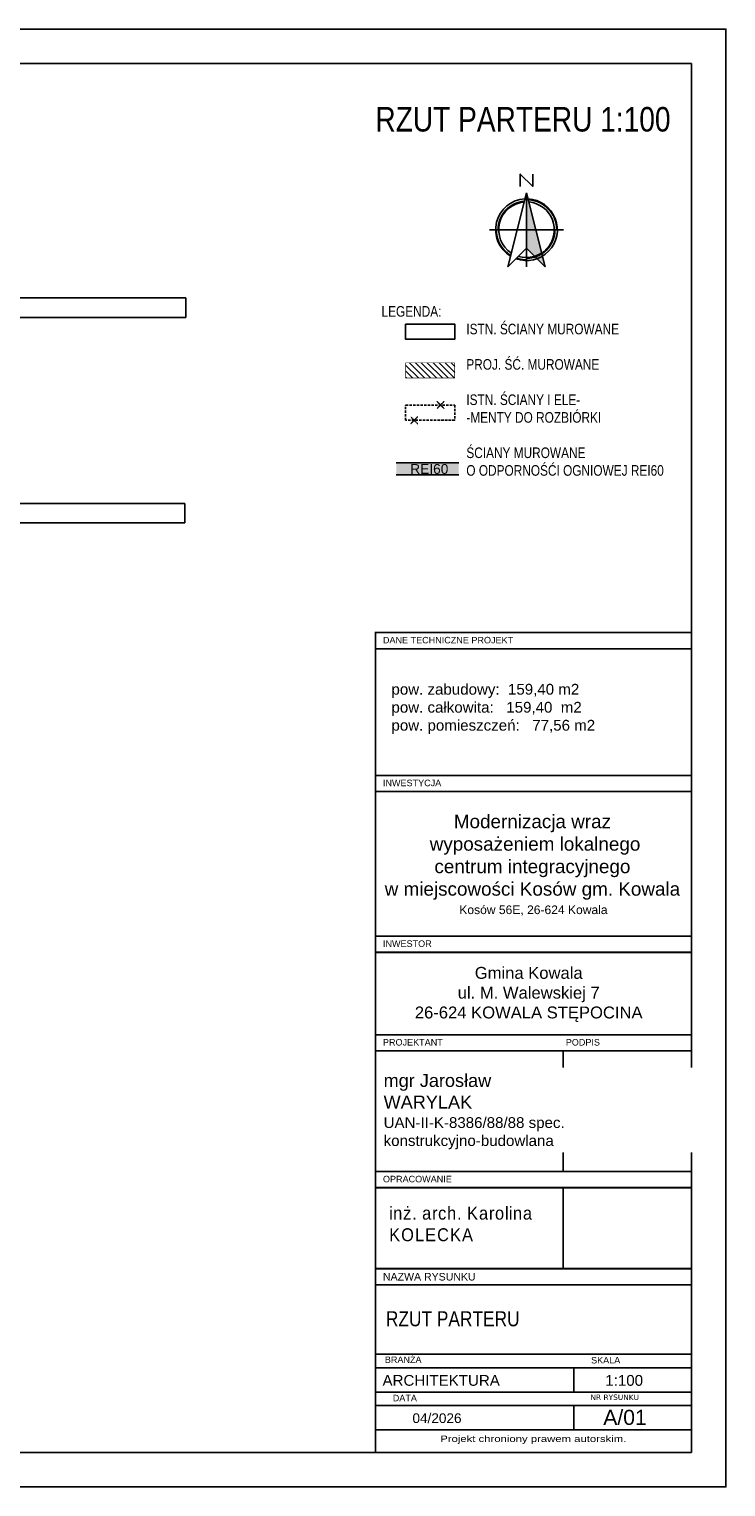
# Model space of a CAD drawing. Header units: millimetres. Extents: x -5941 to 19721, y -9230 to 6433.
# Tile 128 of 204: x 6513 to 7933, y -5037 to -2067. Entities that reach past the tile are written whole.
import ezdxf
from ezdxf.enums import TextEntityAlignment as Align

# ---------------------------------------------------------------- set-up
doc = ezdxf.new("R2010")
doc.units = ezdxf.units.MM
doc.linetypes.add('HIDDEN', pattern=[0.375, 0.25, -0.125])
doc.layers.add('.OPIS', color=62, linetype='Continuous', lineweight=5)
doc.layers.add('wzorki', color=9, linetype='Continuous', lineweight=5)
for name, color, linetype in [('A-KK-ODDYMIANIE', 11, 'Continuous'), ('A_likkwidacja', 8, 'HIDDEN'), ('A_opis', 1, 'Continuous'), ('A_OPIS_PPOŻ', 1, 'Continuous'), ('A_schody', 3, 'Continuous'), ('A_sciana', 2, 'Continuous'), ('A_scianazew', 42, 'Continuous'), ('a_sciany nowe', 2, 'Continuous'), ('ceco.net 3', 7, 'Continuous'), ('O_tabelka', 3, 'Continuous')]:
    doc.layers.add(name, color=color, linetype=linetype)
doc.styles.add('ARIAL', font='arial.ttf', dxfattribs={"width": 0.8})
doc.styles.add('dar-styl', font='arial.ttf')
doc.styles.add('Opisowy', font='arial.ttf', dxfattribs={"width": 0.8})
doc.styles.get("Standard").update_dxf_attribs({"font": 'arial.ttf'})
doc.styles.add('verdena', font='verdana.ttf')

# ---------------------------------------------------------------- blocks, each defined once
blk = doc.blocks.new('Ceco[1].NET-Symbols-North-Arrows-Tm-3')
at = {"layer": 'ceco.net 3'}
for p, q in [((0, 7.99), (0, 0)), ((-4, 4), (4, 4))]:
    blk.add_line(p, q, dxfattribs=at)
blk.add_lwpolyline([(-0.67, 8.66), (-0.67, 9.99), (0.67, 8.66), (0.67, 9.99)], dxfattribs=at)
blk.add_lwpolyline([(0, 7.99), (2, 0), (0, 2), (-2, 0)], close=True, dxfattribs=at)
for points, const_width in [([(-0.23, 7.07, 0.392385), (-3.08, 4, 1)], 0.166), ([(3.25, 4, 0.414214), (0, 7.24, 1)], 0.167), ([(-1.69, 1.22, -0.261393), (-3.25, 4, -1)], 0.167), ([(3.08, 4, -0.414214), (0, 0.92, -1)], 0.166), ([(0, 0.75, -0.083997), (-1.07, 0.93, -1)], 0.167)]:
    blk.add_lwpolyline(points, format="xyb", dxfattribs=dict(at, const_width=const_width))
for radius, start, end in [(3.33, 92.8842, 239.0434), (3, 94.8313, 237.0962), (3.33, 250.1041, 87.1158), (3, 253.1255, 85.1687)]:
    blk.add_arc((0, 4), radius, start, end, dxfattribs=at)
blk.add_solid([(0, 7.99), (2, 0), (0, 2)], dxfattribs=at)

msp = doc.modelspace()

# ---------------------------------------------------------------- hatches: boundary and pattern name
at = {"layer": 'wzorki'}
h = msp.add_hatch(dxfattribs=at)
h.set_pattern_fill('ANSI31', color=256, scale=2.7, angle=90)
h.set_pattern_definition([(135, (-79968.752, -9010.356), (-6.0616729, -6.0616729), [])])
h.paths.add_polyline_path([(7280.092, -2778.103), (7358.494, -2778.103), (7358.494, -2747.366), (7345.894, -2747.366), (7280.092, -2747.366)])
h.paths.add_polyline_path([(7358.494, -2778.103), (7380.094, -2778.103), (7380.094, -2747.366), (7358.494, -2747.366)])

# ---------------------------------------------------------------- linework, layer by layer
for points in [[(3734.279, -5037.467), (7932.525, -5037.467), (7932.525, -2067.467), (3734.279, -2067.467)], [(3884.279, -4967.467), (7862.525, -4967.467), (7862.525, -2137.467), (3884.279, -2137.467)]]:
    msp.add_lwpolyline(points, close=True)
at = {"layer": 'A-KK-ODDYMIANIE', "const_width": 20}
msp.add_lwpolyline([(7260.855, -2963.663), (7388.121, -2963.663)], dxfattribs=at)
at = {"layer": 'A_likkwidacja', "ltscale": 20}
msp.add_lwpolyline([(7280.092, -2833.571), (7380.094, -2833.571), (7380.094, -2864.308), (7280.092, -2864.308)], close=True, dxfattribs=at)
at = {"layer": 'A_likkwidacja'}
for points in [[(7344.074, -2826.394), (7358.206, -2840.526)], [(7358.206, -2826.394), (7344.074, -2840.526)], [(7290.461, -2857.242), (7304.594, -2871.375)], [(7304.594, -2857.242), (7290.461, -2871.375)]]:
    msp.add_lwpolyline(points, dxfattribs=at)
at = {"layer": 'A_schody'}
for p, q in [((6832.28, -2614.627), (6152.032, -2614.627)), ((6832.28, -2614.627), (6832.28, -2654.627)), ((6832.091, -2654.627), (6152.032, -2654.627)), ((6830.299, -3033.627), (6152.032, -3033.627)), ((6830.299, -3033.627), (6152.032, -3033.627)), ((6830.299, -3033.627), (6830.299, -3073.627)), ((6830.11, -3073.627), (6152.032, -3073.627))]:
    msp.add_line(p, q, dxfattribs=at)
at = {"layer": 'A_sciana', "const_width": 1.2}
msp.add_lwpolyline([(7280.092, -2747.366), (7380.094, -2747.366), (7380.094, -2778.103), (7280.092, -2778.103)], close=True, dxfattribs=at)
at = {"layer": 'A_scianazew'}
msp.add_lwpolyline([(7280.092, -2668.498), (7380.094, -2668.498), (7380.094, -2699.236), (7280.092, -2699.236)], close=True, dxfattribs=at)
at = {"layer": 'a_sciany nowe'}
for points in [[(7260.855, -2951.393), (7388.121, -2951.393)], [(7260.855, -2975.393), (7388.121, -2975.393)]]:
    msp.add_lwpolyline(points, dxfattribs=at)
at = {"layer": 'O_tabelka', "color": 0}
for p, q in [((7601.21, -4149.32), (7601.21, -4394.918)), ((7601.21, -4427.918), (7601.21, -4592.844)), ((7218.425, -4592.844), (7862.525, -4592.844)), ((7218.425, -4592.844), (7862.525, -4592.844)), ((7218.425, -4592.844), (7862.525, -4592.844)), ((7622.525, -4794.879), (7622.525, -4844.379)), ((7622.525, -4871.879), (7622.525, -4921.379))]:
    msp.add_line(p, q, dxfattribs=at)
at = {"layer": 'O_tabelka', "color": 0, "const_width": 3.593}
for points in [[(7218.425, -3296.876), (7862.525, -3296.876), (7862.525, -3329.876), (7218.425, -3329.876)], [(7218.425, -3587.899), (7862.525, -3587.899), (7862.525, -3620.899), (7218.425, -3620.899)], [(7218.425, -3915.324), (7862.525, -3915.324), (7862.525, -3948.324), (7218.425, -3948.324)], [(7218.425, -4116.32), (7862.525, -4116.32), (7862.525, -4149.32), (7218.425, -4149.32)], [(7218.425, -4394.918), (7862.525, -4394.918), (7862.525, -4427.918), (7218.425, -4427.918)], [(7218.425, -4592.844), (7862.525, -4592.844), (7862.525, -4625.844), (7218.425, -4625.844)]]:
    msp.add_lwpolyline(points, close=True, dxfattribs=at)
at = {"layer": 'O_tabelka', "color": 0}
msp.add_lwpolyline([(7218.425, -3296.876), (7862.525, -3296.876), (7862.525, -4967.467), (7218.425, -4967.467)], close=True, dxfattribs=at)
for points in [[(7218.425, -4592.844), (7862.525, -4592.844)], [(7218.425, -4767.379), (7862.525, -4767.379)], [(7218.425, -4794.879), (7862.525, -4794.879)], [(7218.425, -4844.379), (7862.525, -4844.379)], [(7218.425, -4871.879), (7862.525, -4871.879)], [(7218.425, -4921.379), (7862.525, -4921.379)]]:
    msp.add_lwpolyline(points, dxfattribs=at)
at = {"layer": 'O_tabelka', "color": 0, "ltscale": 10}
msp.add_lwpolyline([(7218.425, -4767.379), (7862.525, -4767.379)], dxfattribs=at)

# ---------------------------------------------------------------- block references
at = {"layer": 'ceco.net 3', "xscale": 18.90000000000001, "yscale": 18.90000000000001, "zscale": 18.90000000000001}
msp.add_blockref('Ceco[1].NET-Symbols-North-Arrows-Tm-3', (7526.359, -2551.704), dxfattribs=at)

# ---------------------------------------------------------------- texts
at = {"layer": '.OPIS', "color": 0, "insert": (7230.921, -2631.691), "char_height": 21.6, "width": 992.75234, "attachment_point": 1, "style": 'Opisowy'}
msp.add_mtext('LEGENDA:^I\\P^I^IISTN. ŚCIANY MUROWANE \\P\\P^I^IPROJ. ŚĆ. MUROWANE\\P\\P^I^IISTN. ŚCIANY I ELE-\\P^I^I-MENTY DO ROZBIÓRKI\\P\\P^I^IŚCIANY MUROWANE \\P^I^IO ODPORNOŚĆI OGNIOWEJ REI60', dxfattribs=at)
at = {"insert": (7251.146, -3452.397), "char_height": 22, "width": 642.08986, "attachment_point": 4, "style": 'ARIAL'}
msp.add_mtext('\\pt0,0,0;{\\W1.25000x;pow. zabudowy:  159,40 m2}\\P\\pt0,0,0;{\\W1.25000x;pow. całkowita:   159,40  m2}\\P\\pt0,0,0;{\\W1.25000x;pow. pomieszczeń:   77,56 m2}', dxfattribs=at)
at = {"layer": 'A_opis', "color": 0, "style": 'ARIAL', "width": 1.25}
msp.add_text('Projekt chroniony prawem autorskim.', height=13.2, dxfattribs=at).set_placement((7350.571, -4946.167))
at = {"layer": 'A_OPIS_PPOŻ', "insert": (7328.279, -2963.663), "char_height": 20, "width": 133.04673, "attachment_point": 5, "style": 'dar-styl'}
msp.add_mtext('REI60', dxfattribs=at)
at = {"layer": 'O_tabelka', "color": 0, "ltscale": 10, "attachment_point": 4, "style": 'ARIAL'}
for s, insert, char_height, width in [('{\\fArial Narrow|b0|i0|c238|p34;\\W1;RZUT PARTERU 1:100}', (7218.425, -2251.409), 50, 779.0404), ('\\pt80,110;{\\A1;\\fArial Narrow|b0|i0|c238|p34;\\W1.37500x;\\T1.10000;inż. arch. Karolina}\\P\\pt80,110;{\\A1;\\fArial Narrow|b0|i0|c238|p34;\\W1.37500x;\\T1.10000;KOLECKA}', (7246.547, -4501.989), 26.4, 626.05434), ('{\\fArial Narrow|b0|i0|c238|p34;\\W1;RZUT PARTERU}', (7239.85, -4695.181), 30.8, 779.0404)]:
    msp.add_mtext(s, dxfattribs=dict(at, insert=insert, char_height=char_height, width=width))
at = {"layer": 'O_tabelka', "color": 0, "attachment_point": 1}
for s, insert, char_height, width in [('DANE TECHNICZNE PROJEKT', (7233.767, -3305.676), 13.2, 805.93333), ('{\\fArial|b0|i0|c238|p34;INWESTYCJA}', (7233.767, -3596.699), 13.2, 805.93333), ('INWESTOR', (7233.825, -3924.124), 13.2, 805.93333), ('{\\fArial|b0|i0|c238|p34;PROJEKTANT}', (7233.825, -4125.12), 13.2, 256.41448), ('{\\fArial|b0|i0|c238|p34;PODPIS}', (7606.352, -4125.12), 13.2, 189.93333), ('OPRACOWANIE', (7233.825, -4403.718), 13.2, 256.41448), ('{\\fArial|b0|i0|c238|p34;NAZWA RYSUNKU}', (7233.825, -4601.644), 15.4, 256.41448), ('{\\fArial|b0|i0|c238|p34;BRANŻA}', (7237.691, -4771.912), 13.2, 256.41448), ('{\\fArial|b0|i0|c238|p34;SKALA}', (7657.925, -4772.879), 13.2, 256.41448), ('{\\fArial|b0|i0|c238|p34;DATA}', (7253.825, -4849.879), 13.2, 256.41448)]:
    msp.add_mtext(s, dxfattribs=dict(at, insert=insert, char_height=char_height, width=width))
at = {"layer": 'O_tabelka', "color": 0}
for s, insert, char_height, width, attachment_point, style in [('{\\W1;Modernizacja wraz \\P wyposażeniem lokalnego \\Pcentrum integracyjnego \\Pw miejscowości Kosów gm. Kowala}', (7538.377, -3667.936), 27.5, 621.13252, 2, 'ARIAL'), ('{\\W1;Kosów 56E, 26-624 Kowala}', (7540.475, -3873.782), 17.6, 644.09982, 8, 'ARIAL'), ('{\\W1;Gmina Kowala\\Pul. M. Walewskiej 7\\P26-624 KOWALA STĘPOCINA}', (7530.815, -3978.161), 24.2, 631.04636, 2, 'ARIAL'), ('NR RYSUNKU', (7656.525, -4849.379), 11, 476.83883, 1, 'verdena')]:
    msp.add_mtext(s, dxfattribs=dict(at, insert=insert, char_height=char_height, width=width, attachment_point=attachment_point, style=style))
at = {"layer": 'O_tabelka', "color": 0, "ltscale": 10, "style": 'ARIAL'}
msp.add_attdef('ARCHITEKTURA', text='BRANŻA', height=22, dxfattribs=at).set_placement((7232.97, -4820.545), align=Align.MIDDLE_LEFT)
for tag, text, height, p in [('1:100', 'SKALA', 22, (7725.356, -4820.545)), ('04/2026', 'DATA', 19.8, (7343.958, -4897.545)), ('A/01', '_', 30.8, (7727.038, -4895.9, 0))]:
    msp.add_attdef(tag, text=text, height=height, dxfattribs=at).set_placement(p, align=Align.MIDDLE_CENTER)

# ---------------------------------------------------------------- next in the draw order: texts
at = {"layer": 'O_tabelka', "color": 0, "ltscale": 10, "insert": (7235.168, -4272.948), "char_height": 26.4, "width": 626.05434, "attachment_point": 4, "style": 'ARIAL', "bg_fill": 2}
msp.add_mtext('\\pt0.000033,0.000045,0.00007;{\\A1;\\W1.25000x;mgr Jarosław}\\P\\pt0.000033,0.000045,0.00007;{\\A1;\\W1.25000x;WARYLAK}\\P\\pt0.407986;{\\A1;\\H0.83333x;\\W1.25000x;UAN-II-K-8386/88/88 spec. }{\\A1;\\H0.83333x;\\W1.25000x;konstrukcyjno-budowlana}', dxfattribs=at)

doc.saveas('drawing.dxf')
